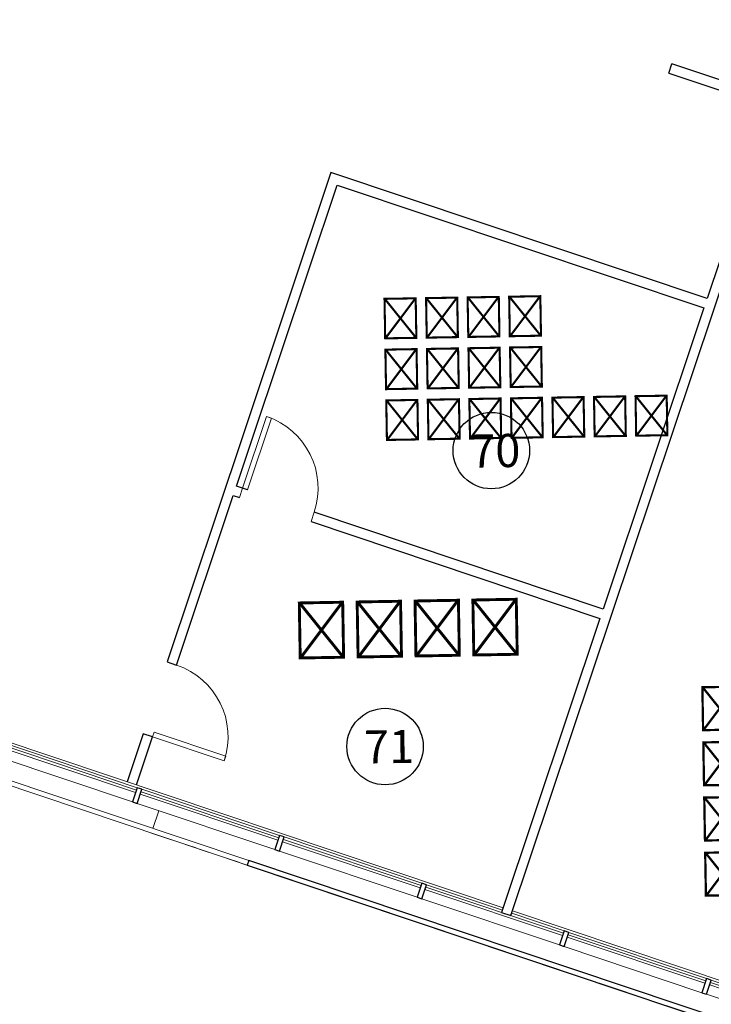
# Model space of a CAD drawing. Header units: millimetres. Extents: x 1512 to 2105, y 794 to 1149.
# Tile 92 of 256: x 1827.44 to 1834.41, y 832.93 to 842.85. Entities that reach past the tile are written whole.
import ezdxf

# ---------------------------------------------------------------- set-up
doc = ezdxf.new("R2010")
doc.units = ezdxf.units.MM
for name, color, linetype, lineweight in [('A-DOOR', 31, 'Continuous', 9), ('A-FLOR', 192, 'Continuous', 9), ('A-GENM', 13, 'Continuous', 9), ('A-GLAZ-CURT', 52, 'Continuous', 9), ('A-GLAZ-CWMG', 51, 'Continuous', 9), ('A-WALL', 113, 'Continuous', 9)]:
    doc.layers.add(name, color=color, linetype=linetype, lineweight=lineweight)
doc.styles.get("Standard").update_dxf_attribs({"font": 'arial.ttf'})

# ---------------------------------------------------------------- blocks, each defined once
blk = doc.blocks.new('Generic Models 2 - Generic Models 2-140614-دوم')
at = {"layer": 'A-GENM'}
blk.add_line((-133.0072, -16.203), (-132.9444, -16.0257), dxfattribs=at)
blk.add_open_spline([(-133.0237, -16.2496), (-132.3715, -16.4805), (-131.0686, -16.9417), (-129.119, -17.6319), (-127.175, -18.3201), (-125.238, -19.0059), (-123.7918, -19.5179), (-122.8311, -19.858), (-122.3515, -20.0277), (-121.8727, -20.1972), (-121.3948, -20.3664), (-120.9178, -20.5353), (-120.4418, -20.7038), (-119.9669, -20.8719), (-119.5721, -21.0117), (-119.2569, -21.1233), (-118.9422, -21.2347), (-118.3926, -21.4293), (-117.9241, -21.5951), (-117.6128, -21.7053)], degree=3, knots=[0, 0, 0, 0, 0.125, 0.25, 0.375, 0.5, 0.625, 0.65625, 0.6875, 0.71875, 0.75, 0.78125, 0.8125, 0.84375, 0.875, 0.890625, 0.90625, 0.9375, 1, 1, 1, 1], dxfattribs=at)
blk = doc.blocks.new('Generic Models 4 - Generic Models 4-152240-دوم')
at = {"layer": 'A-GENM'}
for p, q in [((-134.7808, -15.5751), (-132.046, -16.5432)), ((-132.0623, -16.5894), (-134.7971, -15.6212))]:
    blk.add_line(p, q, dxfattribs=at)
at = {"layer": 'A-GENM', "lineweight": 25}
for p, q in [((-132.046, -16.5432), (-132.0623, -16.5894)), ((-126.5464, -18.4902), (-132.046, -16.5432)), ((-132.0623, -16.5894), (-126.5627, -18.5364))]:
    blk.add_line(p, q, dxfattribs=at)
blk = doc.blocks.new('System Panel - Glazed-153684-دوم')
at = {"layer": 'A-GLAZ-CURT', "lineweight": 18}
for p, q in [((0.732, 0.0495), (-0.732, 0.0495)), ((-0.732, 0.0495), (-0.732, 0.0245)), ((-0.732, 0.0245), (0.732, 0.0245)), ((0.732, 0.0245), (0.732, 0.0495))]:
    blk.add_line(p, q, dxfattribs=at)
blk = doc.blocks.new('Rectangular Mullion - 50 x 150mm-153601-دوم')
at = {"layer": 'A-GLAZ-CWMG'}
for p, q in [((-160.2285, -6.2075), (-158.8485, -6.6961)), ((-158.8985, -6.8375), (-160.2786, -6.3489))]:
    blk.add_line(p, q, dxfattribs=at)
blk = doc.blocks.new('Rectangular Mullion - 50 x 150mm-V10-دوم')
at = {"layer": 'A-GLAZ-CWMG'}
for p, q in [((-130.2577, -16.8177), (-129.498, -17.0867)), ((-128.9277, -17.4477), (-130.3078, -16.9591)), ((-129.4038, -17.12), (-128.8777, -17.3063))]:
    blk.add_line(p, q, dxfattribs=at)
blk = doc.blocks.new('Rectangular Mullion - 50 x 150mm-137391-دوم')
at = {"layer": 'A-GLAZ-CWMG', "lineweight": 25}
for p, q in [((-0.025, 0.075), (0.025, 0.075)), ((-0.025, -0.075), (-0.025, 0.075)), ((0.025, 0.075), (0.025, -0.075)), ((0.025, -0.075), (-0.025, -0.075))]:
    blk.add_line(p, q, dxfattribs=at)
blk = doc.blocks.new('M_Single-Louvered - 0762 x 2032mm-226899-دوم')
at = {"layer": 'A-DOOR', "lineweight": 18}
for p, q in [((0.33, 0.05), (0.33, 0.812)), ((0.381, 0.812), (0.33, 0.812)), ((0.381, 0.05), (0.381, 0.812)), ((0.381, 0.05), (0.33, 0.05))]:
    blk.add_line(p, q, dxfattribs=at)
at = {"layer": 'A-DOOR'}
blk.add_arc((0.381, 0.05), 0.762, 90, 180, dxfattribs=at)

msp = doc.modelspace()

# ---------------------------------------------------------------- linework, layer by layer
msp.add_line((1833.9807, 842.3096), (1834.0124, 842.4045))
for centre in [(1832.1915, 838.5053), (1831.1199, 835.5227)]:
    msp.add_circle(centre, 0.3854)
at = {"layer": 'A-FLOR'}
for p, q in [((1824.8647, 836.3922), (1832.3104, 833.8981)), ((1832.4053, 833.8663), (1836.1981, 832.5959))]:
    msp.add_line(p, q, dxfattribs=at)
at = {"layer": 'A-WALL', "lineweight": 25}
for p, q in [((1835.4423, 843.2478), (1834.367, 840.0378)), ((1835.044, 842.0589), (1834.0124, 842.4045)), ((1833.9807, 842.3096), (1835.0123, 841.9641)), ((1830.5743, 841.3083), (1829.685, 838.6532)), ((1834.367, 840.0378), (1830.5743, 841.3083)), ((1829.7798, 838.6215), (1830.6374, 841.1817)), ((1830.6374, 841.1817), (1834.3353, 839.943)), ((1832.3892, 833.8185), (1834.843, 841.1439)), ((1834.3353, 839.943), (1833.3189, 836.9087)), ((1829.685, 838.6532), (1828.9218, 836.3749)), ((1829.621, 838.1474), (1829.7798, 838.6215)), ((1829.7309, 838.1105), (1829.621, 838.1474)), ((1829.0166, 836.3432), (1829.5892, 838.0526)), ((1829.5892, 838.0526), (1829.6508, 838.0319)), ((1833.3189, 836.9087), (1830.4051, 837.8847)), ((1830.3734, 837.7899), (1833.2871, 836.8139)), ((1833.2871, 836.8139), (1832.2944, 833.8502)), ((1828.9218, 836.3749), (1829.0166, 836.3432)), ((1828.6798, 835.6524), (1828.5177, 835.1685)), ((1828.6125, 835.1368), (1828.7746, 835.6206)), ((1828.7746, 835.6206), (1828.6798, 835.6524)), ((1832.2944, 833.8502), (1832.3892, 833.8185))]:
    msp.add_line(p, q, dxfattribs=at)
at = {"layer": 'A-WALL'}
for p, q in [((1829.6826, 838.1267), (1829.6508, 838.0319)), ((1830.4051, 837.8847), (1830.3734, 837.7899))]:
    msp.add_line(p, q, dxfattribs=at)

# ---------------------------------------------------------------- block references
at = {"layer": 'A-DOOR', "xscale": -1, "rotation": 341.4808449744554}
msp.add_blockref('M_Single-Louvered - 0762 x 2032mm-226899-دوم', (1830.028, 837.9583), dxfattribs=at)
at = {"layer": 'A-DOOR', "rotation": 251.4808449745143}
msp.add_blockref('M_Single-Louvered - 0762 x 2032mm-226899-دوم', (1828.8482, 835.9978), dxfattribs=at)
at = {"layer": 'A-GENM', "rotation": 0.975769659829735}
for name in ['Generic Models 2 - Generic Models 2-140614-دوم', 'Generic Models 4 - Generic Models 4-152240-دوم']:
    msp.add_blockref(name, (1961.4908, 853.1639), dxfattribs=at)
at = {"layer": 'A-GLAZ-CURT', "rotation": 341.4808449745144}
for p in [(1827.9019, 835.2694), (1829.3374, 834.7885), (1830.773, 834.3076), (1832.2086, 833.8268), (1833.6442, 833.3459), (1835.0798, 832.865)]:
    msp.add_blockref('System Panel - Glazed-153684-دوم', p, dxfattribs=at)
at = {"layer": 'A-GLAZ-CWMG', "rotation": 0.975769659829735}
for name, p in [('Rectangular Mullion - 50 x 150mm-153601-دوم', (1987.3312, 844.5082)), ('Rectangular Mullion - 50 x 150mm-153601-دوم', (1988.7667, 844.0273)), ('Rectangular Mullion - 50 x 150mm-153601-دوم', (1990.2023, 843.5465)), ('Rectangular Mullion - 50 x 150mm-V10-دوم', (1961.4908, 853.1639)), ('Rectangular Mullion - 50 x 150mm-153601-دوم', (1993.0735, 842.5847)), ('Rectangular Mullion - 50 x 150mm-153601-دوم', (1994.5091, 842.1039))]:
    msp.add_blockref(name, p, dxfattribs=at)
at = {"layer": 'A-GLAZ-CWMG', "extrusion": (0, 0, -1), "rotation": 198.5191550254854}
for p in [(-1828.6197, 835.0289), (-1830.0552, 834.5481), (-1831.4908, 834.0672), (-1832.9264, 833.5863), (-1834.362, 833.1055)]:
    msp.add_blockref('Rectangular Mullion - 50 x 150mm-137391-دوم', p, dxfattribs=at)

# ---------------------------------------------------------------- texts
at = {"attachment_point": 1, "rotation": 0.97577}
for s, width, gutter_width, insert, char_height in [('{\\fArial|b0|i0|c178|p34;مدیر سالن مطالعات}', 1.770807, 12.5, (1831.0629, 839.9825), 0.307157), ('{\\fArial|b0|i0|c178|p34;70}', 12.832731, 1.669, (1831.9758, 838.6665), 0.33379), ('{\\fArial|b0|i0|c178|p34;منشی}', 0.973264, 12.5, (1830.1831, 836.8973), 0.4278), ('{\\fArial|b0|i0|c178|p34;اتاق استراحت کارکنان  اقایان}', 1.63522, 12.5, (1834.2639, 836.0637), 0.33357), ('{\\fArial|b0|i0|c178|p34;71}', 12.832731, 1.669, (1830.9042, 835.6839), 0.33379)]:
    msp.add_mtext_dynamic_manual_height_columns(s, width=width, gutter_width=gutter_width, heights=[0], dxfattribs=dict(at, insert=insert, char_height=char_height))

doc.saveas('drawing.dxf')
